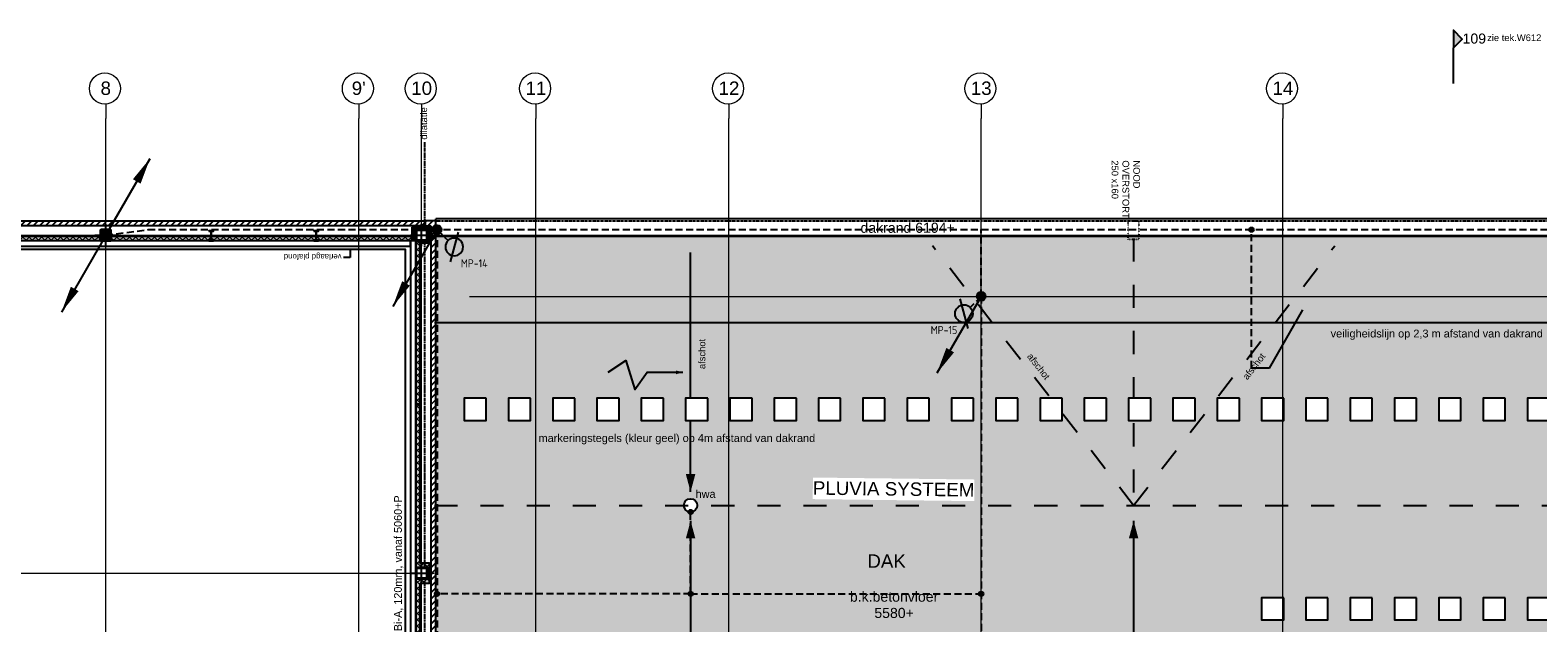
# Model space of a CAD drawing. Header units: millimetres. Extents: x -38031 to 110605, y -30229 to 92226.
# Tile 92 of 194: x -11416 to 22615, y 49836 to 63197. Entities that reach past the tile are written whole.
import ezdxf
from ezdxf.enums import TextEntityAlignment as Align

# ---------------------------------------------------------------- set-up
doc = ezdxf.new("R2010")
doc.units = ezdxf.units.MM
doc.header["$LTSCALE"] = 50
doc.set_wipeout_variables(frame=1)
for name, pattern in [('HIDDEN2', [4.7625, 3.175, -1.5875]), ('STYLE_01', [0.41664, 0.20828, -0.20836]), ('STYLE_07', [1.875, 0.625, -0.20828, 0.625, -0.20836, 0.06943, -0.13893]), ('STYLE_13', [0.196838, 0.039368, -0.157471])]:
    doc.linetypes.add(name, pattern=pattern)
for name, color, linetype in [('AB$1A---_ATTRIB050', 8, 'Continuous'), ('AB$1A---_ATTRIB070', 8, 'Continuous'), ('AL$1A---_ALGEMEEN', 8, 'Continuous'), ('AM$1A---_ARCERING', 8, 'Continuous'), ('AT$1A---_TEKST035', 8, 'Continuous'), ('AT$1A---_TEKST050', 8, 'Continuous'), ('AT$1A---_TEKST070', 8, 'Continuous'), ('AT$1A---_TEKST100', 8, 'Continuous'), ('BOUWKUNDIG', 8, 'Continuous'), ('EL6121--', 3, 'Continuous'), ('EL6122--', 3, 'Continuous')]:
    doc.layers.add(name, color=color, linetype=linetype)
doc.layers.add('stramien', color=1, linetype='Continuous', lineweight=15)
doc.styles.add('Arial', font='ARIAL.TTF')
doc.styles.add('BURO-018', font='iso.shx', dxfattribs={"height": 90})
doc.styles.add('ISO18', font='iso', dxfattribs={"height": 180})
doc.styles.get("Standard").update_dxf_attribs({"font": 'iso.shx'})
pattern_1 = [(135, (0, 0), (1.41421356, 1.41421356), []), (45, (5.9868, -5.9868), (1.41421356, -1.41421356), [])]
pattern_2 = [(45, (0, 0), (1.41421356, -1.41421356), []), (45, (0.1414, -0.1414), (1.41421356, -1.41421356), [])]

# ---------------------------------------------------------------- blocks, each defined once
blk = doc.blocks.new('E00169')
at = {"color": 0, "linetype": 'Continuous'}
blk.add_line((0, 0), (-5, -8.66), dxfattribs=at)
at = {"color": 0, "const_width": 0.5}
blk.add_lwpolyline([(-0.25, 0, 1), (0.25, 0, 1)], format="xyb", close=True, dxfattribs=at)
at = {"color": 0, "linetype": 'Continuous'}
blk.add_lwpolyline([(-5, -8.66, 0, 1, 0), (-3.5, -6.06, 1, 1, 0)], format="xyseb", dxfattribs=at)
blk.add_circle((0, 0), 0.5, dxfattribs=at)
blk = doc.blocks.new('E00170')
at = {"color": 0, "linetype": 'Continuous'}
for q in [(5, 8.66), (-5, -8.66)]:
    blk.add_line((0, 0), q, dxfattribs=at)
for points in [[(5, 8.66, 0, 1, 0), (3.5, 6.06, 1, 1, 0)], [(-5, -8.66, 0, 1, 0), (-3.5, -6.06, 1, 1, 0)]]:
    blk.add_lwpolyline(points, format="xyseb", dxfattribs=at)
at = {"color": 0, "const_width": 0.5}
blk.add_lwpolyline([(-0.25, 0, 1), (0.25, 0, 1)], format="xyb", close=True, dxfattribs=at)
at = {"color": 0, "linetype": 'Continuous'}
blk.add_circle((0, 0), 0.5, dxfattribs=at)
blk = doc.blocks.new('Group-84')
at = {"layer": 'AL$1A---_ALGEMEEN', "color": 0}
for p in [(-27846, 30365), (-58621, 30325)]:
    blk.add_line(p, (-58621, 30365), dxfattribs=at)
at = {"layer": 'AL$1A---_ALGEMEEN', "color": 0, "linetype": 'STYLE_01'}
blk.add_line((-58621, 30325), (-27846, 30325), dxfattribs=at)
at = {"layer": 'AL$1A---_ALGEMEEN', "color": 0, "linetype": 'Continuous'}
blk.add_line((-58621, 29977), (-27846, 29977), dxfattribs=at)
blk = doc.blocks.new('txt 1_100 verlaagd plafond')
at = {"layer": 'AL$1A---_ALGEMEEN', "color": 0}
for p, q in [((-1830, 0), (-1830, 183)), ((-1830, 183), (-1680, 183))]:
    blk.add_line(p, q, dxfattribs=at)
blk.add_solid([(-1830, 0), (-1837, 25), (-1823, 25)], dxfattribs=at)
at = {"layer": 'AT$1A---_TEKST100', "insert": (-983, 236), "char_height": 126.27, "attachment_point": 2, "line_spacing_factor": 0.967741, "style": 'Arial'}
blk.add_mtext('{\\C256;\\lverlaagd plafond}', dxfattribs=at)
blk = doc.blocks.new('tekst 12 pts regel')
at = {"layer": 'AL$1A---_ALGEMEEN', "color": 0, "style": 'Arial'}
blk.add_attdef('regel_tekst', text='', height=303, dxfattribs=at).set_placement((0, -82), align=Align.TOP_CENTER)
at = {"layer": 'AL$1A---_ALGEMEEN', "color": 0, "flags": 1}
for tag, p in [('naam_ruimte', (-447, -1032)), ('oppervlakte', (-447, -1577)), ('stramiennummer', (-447, -2123))]:
    blk.add_attdef(tag, p, '', height=303, dxfattribs=at)
blk = doc.blocks.new('noodoverstort 420')
at = {"layer": 'AL$1A---_ALGEMEEN', "color": 0, "linetype": 'STYLE_13'}
blk.add_lwpolyline([(-400, 120), (20, 120), (20, -120), (-400, -120)], close=True, dxfattribs=at)
at = {"layer": 'AT$1A---_TEKST100', "insert": (-1763, 144), "char_height": 151.52, "attachment_point": 1, "line_spacing_factor": 0.967741, "style": 'Arial'}
blk.add_mtext('{\\C256;\\lNOOD\\POVERSTORT\\P250 x160}', dxfattribs=at)
blk = doc.blocks.new('tegel 500x500')
at = {"color": 0}
blk.add_wipeout([(-250, 250), (250, 250), (250, -250), (-250, -250)], dxfattribs=at).dxf.layer = 'AL$1A---_ALGEMEEN'
at = {"layer": 'AL$1A---_ALGEMEEN', "color": 0}
blk.add_lwpolyline([(-250, 250), (250, 250), (250, -250), (-250, -250)], close=True, dxfattribs=at)
blk = doc.blocks.new('Group-131')
at = {"layer": 'AL$1A---_ALGEMEEN', "color": 0, "xscale": -1}
for p in [(-57733, 26075), (-56733, 26075), (-55733, 26075), (-54733, 26075), (-53733, 26075), (-52733, 26075), (-51733, 26075), (-50733, 26075), (-49733, 26075), (-48733, 26075), (-47733, 26075), (-46733, 26075), (-45733, 26075), (-44733, 26075), (-43733, 26075), (-42733, 26075), (-41733, 26075), (-40733, 26075), (-39733, 26075), (-38733, 26075), (-37733, 26075), (-36733, 26075), (-35733, 26075), (-34733, 26075), (-33733, 26075), (-32733, 26075), (-31733, 26075), (-30733, 26075), (-29733, 26075), (-28733, 26075)]:
    blk.add_blockref('tegel 500x500', p, dxfattribs=at)
blk = doc.blocks.new('Group-134')
at = {"layer": 'AL$1A---_ALGEMEEN', "color": 0}
blk.add_line((-53222, 26908), (-53042, 26908), dxfattribs=at)
blk.add_lwpolyline([(-54732, 26908), (-54332, 27178), (-54132, 26518), (-53852, 26908), (-53132, 26908)], dxfattribs=at)
blk.add_solid([(-53042, 26908), (-53201, 26865), (-53201, 26950)], dxfattribs=at)
blk = doc.blocks.new('Group-145')
at = {"layer": 'AT$1A---_TEKST100', "char_height": 175, "attachment_point": 2, "rotation": 90, "line_spacing_factor": 1.004016, "style": 'Arial'}
for insert in [(-59563, 22108), (-59563, -8857)]:
    blk.add_mtext('{\\C256;\\lPromfire Bi-A, 120mm, vanaf 5060+P}', dxfattribs=dict(at, insert=insert))
blk = doc.blocks.new('Group-146')
at = {"layer": 'AL$1A---_ALGEMEEN', "color": 0, "linetype": 'STYLE_07'}
blk.add_line((-58867, -15739), (-58867, 32098), dxfattribs=at)
at = {"layer": 'AT$1A---_TEKST100', "insert": (-58969, 32154), "char_height": 151.52, "attachment_point": 1, "rotation": 90, "line_spacing_factor": 0.967741, "style": 'Arial'}
blk.add_mtext('{\\C256;\\ldilatatie}', dxfattribs=at)
blk = doc.blocks.new('Group-147')
at = {"layer": 'AL$1A---_ALGEMEEN', "color": 0}
blk.add_blockref('Group-146', (0, 0), dxfattribs=at)
blk = doc.blocks.new('sk-250')
at = {"color": 0}
blk.add_wipeout([(-115, 115), (115, 115), (115, -118), (-115, -118)], dxfattribs=at).dxf.layer = 'AL$1A---_ALGEMEEN'
at = {"layer": 'AM$1A---_ARCERING', "linetype": 'Continuous', "lineweight": 0}
h = blk.add_hatch(color=256, dxfattribs=at)
edge = h.paths.add_edge_path()
edge.add_line((-100, -125), (100, -125))
edge.add_arc((100, -100), 25, 270, 360)
edge.add_line((125, -100), (125, 100))
edge.add_arc((100, 100), 25, 0, 90)
edge.add_line((100, 125), (-100, 125))
edge.add_arc((-100, 100), 25, 90, 180)
edge.add_line((-125, 100), (-125, -100))
edge.add_arc((-100, -100), 25, 180, 270)
edge = h.paths.add_edge_path(flags=16)
edge.add_line((-100, -115), (100, -115))
edge.add_arc((100, -100), 15, 270, 360)
edge.add_line((115, -100), (115, 100))
edge.add_arc((100, 100), 15, 0, 90)
edge.add_line((100, 115), (-100, 115))
edge.add_arc((-100, 100), 15, 90, 180)
edge.add_line((-115, 100), (-115, -100))
edge.add_arc((-100, -100), 15, 180, 270)
at = {"layer": 'AL$1A---_ALGEMEEN', "color": 0}
for p, q in [((-250, 0), (250, 0)), ((0, 250), (0, -250))]:
    blk.add_line(p, q, dxfattribs=at)
at = {"layer": 'AL$1A---_ALGEMEEN', "color": 0, "flags": 128}
blk.add_lwpolyline([(-100, -125), (100, -125, 0.414214), (125, -100), (125, 100, 0.414214), (100, 125), (-100, 125, 0.414214), (-125, 100), (-125, -100, 0.414214), (-100, -125, 0.414214)], format="xyb", dxfattribs=at)
at = {"layer": 'AL$1A---_ALGEMEEN', "color": 0}
blk.add_lwpolyline([(-115, 115), (115, 115), (115, -118), (-115, -118)], close=True, dxfattribs=at)
at = {"layer": 'AL$1A---_ALGEMEEN', "color": 0, "flags": 128}
blk.add_lwpolyline([(-100, -115), (100, -115, 0.414214), (115, -100), (115, 100, 0.414214), (100, 115), (-100, 115, 0.414214), (-115, 100), (-115, -100, 0.414214)], format="xyb", close=True, dxfattribs=at)
blk = doc.blocks.new('staalprofiel IPE')
at = {"layer": 'AM$1A---_ARCERING', "linetype": 'Continuous', "lineweight": 0}
h = blk.add_hatch(color=256, dxfattribs=at)
edge = h.paths.add_edge_path()
edge.add_line((55, -100.8), (14.95, -100.8))
edge.add_arc((14.95, -88.8), 12, 180, 270, ccw=False)
edge.add_line((2.95, -88.8), (2.95, 88.8))
edge.add_arc((14.95, 88.8), 12, 90, 180, ccw=False)
edge.add_line((14.95, 100.8), (55, 100.8))
edge.add_line((55, 100.8), (55, 110))
edge.add_line((55, 110), (-55, 110))
edge.add_line((-55, 110), (-55, 100.8))
edge.add_line((-55, 100.8), (-14.95, 100.8))
edge.add_arc((-14.95, 88.8), 12, 0, 90, ccw=False)
edge.add_line((-2.95, 88.8), (-2.95, -88.8))
edge.add_arc((-14.95, -88.8), 12, -90, 0, ccw=False)
edge.add_line((-14.95, -100.8), (-55, -100.8))
edge.add_line((-55, -100.8), (-55, -110))
edge.add_line((-55, -110), (55, -110))
edge.add_line((55, -110), (55, -100.8))
at = {"layer": 'AL$1A---_ALGEMEEN', "color": 0, "flags": 128}
blk.add_lwpolyline([(55, -100.8), (14.95, -100.8, -0.41421356), (2.95, -88.8), (2.95, 88.8, -0.41421356), (14.95, 100.8), (55, 100.8), (55, 110), (-55, 110), (-55, 100.8), (-14.95, 100.8, -0.41421356), (-2.95, 88.8), (-2.95, -88.8, -0.41421356), (-14.95, -100.8), (-55, -100.8), (-55, -110), (55, -110)], format="xyb", close=True, dxfattribs=at)
blk = doc.blocks.new('IPE 220')
at = {"layer": 'AL$1A---_ALGEMEEN', "color": 0, "rotation": 90}
blk.add_blockref('staalprofiel IPE', (110, 0), dxfattribs=at)
blk = doc.blocks.new('staalprofiel IPE-1')
at = {"layer": 'AM$1A---_ARCERING', "linetype": 'Continuous', "lineweight": 0}
h = blk.add_hatch(color=256, dxfattribs=at)
edge = h.paths.add_edge_path()
edge.add_line((27.5, -44.3), (9.05, -44.3))
edge.add_arc((9.05, -37.3), 7, 180, 270, ccw=False)
edge.add_line((2.05, -37.3), (2.05, 37.3))
edge.add_arc((9.05, 37.3), 7, 90, 180, ccw=False)
edge.add_line((9.05, 44.3), (27.5, 44.3))
edge.add_line((27.5, 44.3), (27.5, 50))
edge.add_line((27.5, 50), (-27.5, 50))
edge.add_line((-27.5, 50), (-27.5, 44.3))
edge.add_line((-27.5, 44.3), (-9.05, 44.3))
edge.add_arc((-9.05, 37.3), 7, 0, 90, ccw=False)
edge.add_line((-2.05, 37.3), (-2.05, -37.3))
edge.add_arc((-9.05, -37.3), 7, -90, 0, ccw=False)
edge.add_line((-9.05, -44.3), (-27.5, -44.3))
edge.add_line((-27.5, -44.3), (-27.5, -50))
edge.add_line((-27.5, -50), (27.5, -50))
edge.add_line((27.5, -50), (27.5, -44.3))
at = {"layer": 'AL$1A---_ALGEMEEN', "color": 0, "flags": 128}
blk.add_lwpolyline([(27.5, -44.3), (9.05, -44.3, -0.41421356), (2.05, -37.3), (2.05, 37.3, -0.41421356), (9.05, 44.3), (27.5, 44.3), (27.5, 50), (-27.5, 50), (-27.5, 44.3), (-9.05, 44.3, -0.41421356), (-2.05, 37.3), (-2.05, -37.3, -0.41421356), (-9.05, -44.3), (-27.5, -44.3), (-27.5, -50), (27.5, -50)], format="xyb", close=True, dxfattribs=at)
blk = doc.blocks.new('IPE 100')
at = {"layer": 'AL$1A---_ALGEMEEN', "color": 0}
blk.add_blockref('staalprofiel IPE-1', (0, 50), dxfattribs=at)
blk = doc.blocks.new('C2_28_1')
at = {"layer": 'AL$1A---_ALGEMEEN', "color": 0}
for name, p in [('sk-250', (60552, 5419)), ('IPE 220', (60427, 3039)), ('IPE 220', (60427, 669)), ('sk-250', (52931, -1711)), ('IPE 100', (56742, -1686)), ('sk-250', (60551, -1711))]:
    blk.add_blockref(name, p, dxfattribs=at)
blk = doc.blocks.new('drsnd pijl')
at = {"layer": 'AM$1A---_ARCERING', "linetype": 'Continuous', "lineweight": 0}
blk.add_hatch(color=256, dxfattribs=at).paths.add_polyline_path([(1005, 442), (200, 442), (0, 242), (-200, 442), (200, 442)])
at = {"layer": 'AL$1A---_ALGEMEEN', "color": 0}
blk.add_lwpolyline([(1005, 442), (200, 442), (0, 242), (-200, 442), (200, 442)], dxfattribs=at)
at = {"layer": 'AL$1A---_ALGEMEEN', "color": 0, "style": 'Arial'}
blk.add_attdef('peil', text='', height=227, rotation=90, dxfattribs=at).set_placement((170, -290), align=Align.BOTTOM_LEFT)
at = {"layer": 'AL$1A---_ALGEMEEN', "color": 0, "flags": 1}
blk.add_attdef('onderdeel', (-200, -700), '', height=227, dxfattribs=at)
blk = doc.blocks.new('200254 W 211 30-06-2008')
at = {"layer": 'AM$1A---_ARCERING', "linetype": 'Continuous', "lineweight": 0}
for color, points in [(256, [(18700.26, 4184.86), (18838.05, 4184.86), (18838.05, 4186.86), (18700.26, 4186.86)]), (256, [(18843.05, 4184.86), (18978.65, 4184.86), (18978.65, 4186.86), (18843.05, 4186.86)]), (256, [(18978.65, 4191.06), (18978.65, 4184.86), (18980.65, 4184.86), (18980.65, 4189.95), (18985.65, 4189.95), (18985.65, 4184.95), (18982.55, 4184.95), (18982.55, 4183.95), (18986.65, 4183.95), (18986.65, 4191.06)]), (9, [(18989.55, 4186.99), (18989.55, 3953.75), (19431.95, 3953.75), (19431.95, 3941.21), (20511.95, 3941.21), (20511.95, 3953.75), (21016.98, 3953.75), (21016.98, 4188.55), (20033.65, 4188.54), (20033.65, 4186.99), (19663.85, 4186.99), (19663.85, 3975.07), (19605.05, 3975.07), (19605.05, 4186.99)]), (256, [(18982.55, 4030.55), (18986.65, 4030.55), (18986.65, 4039.55), (18982.55, 4039.55), (18982.55, 4184.96), (18980.55, 4184.96), (18980.55, 4037.55), (18982.55, 4037.55), (18985.65, 4037.55), (18985.65, 4035.05), (18985.65, 4032.55), (18982.55, 4032.55), (18980.55, 4032.55), (18980.55, 3275.56), (18982.55, 3275.56)])]:
    blk.add_hatch(color=color, dxfattribs=at).paths.add_polyline_path(points)
at = {"layer": 'AM$1A---_ARCERING', "linetype": 'Continuous', "lineweight": 5}
h = blk.add_hatch(dxfattribs=at)
h.set_pattern_fill('ISOLATIE', color=256, style=0, pattern_type=2)
h.set_pattern_definition(pattern_1)
h.paths.add_polyline_path([(18700.26, 4184.86), (18838.05, 4184.86), (18838.05, 4186.86), (18700.26, 4186.86)])
h = blk.add_hatch(dxfattribs=at)
h.set_pattern_fill('ISOLATIE', color=256, style=0, pattern_type=2)
h.set_pattern_definition(pattern_1)
h.paths.add_polyline_path([(18843.05, 4184.86), (18978.65, 4184.86), (18978.65, 4186.86), (18843.05, 4186.86)])
h = blk.add_hatch(dxfattribs=at)
h.set_pattern_fill('ISOLATIE', color=256, style=0, pattern_type=2)
h.set_pattern_definition(pattern_1)
h.paths.add_polyline_path([(18978.65, 4191.06), (18978.65, 4184.86), (18980.65, 4184.86), (18980.65, 4189.95), (18985.65, 4189.95), (18985.65, 4184.95), (18982.55, 4184.95), (18982.55, 4183.95), (18986.65, 4183.95), (18986.65, 4191.06)])
h = blk.add_hatch(dxfattribs=at)
h.set_pattern_fill('ISOLATIE', color=256, style=0, pattern_type=2)
h.set_pattern_definition(pattern_1)
h.paths.add_polyline_path([(18982.55, 4030.55), (18986.65, 4030.55), (18986.65, 4039.55), (18982.55, 4039.55), (18982.55, 4184.96), (18980.55, 4184.96), (18980.55, 4037.55), (18982.55, 4037.55), (18985.65, 4037.55), (18985.65, 4035.05), (18985.65, 4032.55), (18982.55, 4032.55), (18980.55, 4032.55), (18980.55, 3275.56), (18982.55, 3275.56)])
at = {"layer": 'AL$1A---_ALGEMEEN'}
for points in [[(18700.26, 4184.86), (18838.05, 4184.86), (18838.05, 4186.86), (18700.26, 4186.86)], [(18843.05, 4184.86), (18978.65, 4184.86), (18978.65, 4186.86), (18843.05, 4186.86)], [(18978.65, 4191.06), (18978.65, 4184.86), (18980.65, 4184.86), (18980.65, 4189.95), (18985.65, 4189.95), (18985.65, 4184.95), (18982.55, 4184.95), (18982.55, 4183.95), (18986.65, 4183.95), (18986.65, 4191.06)], [(18982.55, 4030.55), (18986.65, 4030.55), (18986.65, 4039.55), (18982.55, 4039.55), (18982.55, 4184.96), (18980.55, 4184.96), (18980.55, 4037.55), (18982.55, 4037.55), (18985.65, 4037.55), (18985.65, 4035.05), (18985.65, 4032.55), (18982.55, 4032.55), (18980.55, 4032.55), (18980.55, 3275.56), (18982.55, 3275.56)]]:
    blk.add_lwpolyline(points, close=True, dxfattribs=at)
ref = blk.add_blockref('drsnd pijl', (19457.79, 4275.88), dxfattribs=dict(at, xscale=-0.02, yscale=0.02, zscale=0.02, rotation=90))
ref.add_attrib('peil', '109', dxfattribs={"layer": 'AB$1A---_ATTRIB050', "height": 4.546, "style": 'Arial'}).set_placement((19453.06, 4272.48), align=Align.BOTTOM_LEFT)
at = {"layer": 'AT$1A---_TEKST035', "insert": (19476.39, 4276.46), "char_height": 3.0305, "attachment_point": 5, "line_spacing_factor": 0.967741, "style": 'Arial'}
blk.add_mtext('{\\C256;\\lzie tek.W612}', dxfattribs=at)
at = {"linetype": 'Continuous'}
for points in [[(18847.15, 4253.6), (18847.12, 4252.91), (18847.01, 4252.23), (18846.85, 4251.56), (18846.62, 4250.92), (18846.32, 4250.3), (18845.97, 4249.71), (18845.56, 4249.15), (18845.1, 4248.65), (18844.59, 4248.18), (18844.04, 4247.77), (18843.45, 4247.42), (18842.83, 4247.13), (18842.18, 4246.9), (18841.51, 4246.73), (18840.84, 4246.63), (18840.15, 4246.6), (18839.46, 4246.63), (18838.78, 4246.73), (18838.12, 4246.9), (18837.47, 4247.13), (18836.85, 4247.42), (18836.26, 4247.77), (18835.71, 4248.18), (18835.2, 4248.65), (18834.74, 4249.15), (18834.33, 4249.71), (18833.98, 4250.3), (18833.68, 4250.92), (18833.45, 4251.56), (18833.28, 4252.23), (18833.18, 4252.91), (18833.15, 4253.6), (18833.18, 4254.28), (18833.28, 4254.96), (18833.45, 4255.63), (18833.68, 4256.27), (18833.98, 4256.9), (18834.33, 4257.48), (18834.74, 4258.04), (18835.2, 4258.55), (18835.71, 4259.01), (18836.26, 4259.42), (18836.85, 4259.77), (18837.47, 4260.06), (18838.12, 4260.29), (18838.78, 4260.46), (18839.46, 4260.56), (18840.15, 4260.6), (18840.84, 4260.56), (18841.51, 4260.46), (18842.18, 4260.29), (18842.83, 4260.06), (18843.45, 4259.77), (18844.04, 4259.42), (18844.59, 4259.01), (18845.1, 4258.55), (18845.56, 4258.04), (18845.97, 4257.48), (18846.32, 4256.9), (18846.62, 4256.27), (18846.85, 4255.63), (18847.01, 4254.96), (18847.12, 4254.28)], [(19041.35, 4253.6), (19041.32, 4252.91), (19041.21, 4252.23), (19041.05, 4251.56), (19040.82, 4250.92), (19040.52, 4250.3), (19040.17, 4249.71), (19039.76, 4249.15), (19039.3, 4248.65), (19038.79, 4248.18), (19038.24, 4247.77), (19037.65, 4247.42), (19037.03, 4247.13), (19036.38, 4246.9), (19035.71, 4246.73), (19035.04, 4246.63), (19034.35, 4246.6), (19033.66, 4246.63), (19032.98, 4246.73), (19032.32, 4246.9), (19031.67, 4247.13), (19031.05, 4247.42), (19030.46, 4247.77), (19029.91, 4248.18), (19029.4, 4248.65), (19028.94, 4249.15), (19028.53, 4249.71), (19028.18, 4250.3), (19027.88, 4250.92), (19027.65, 4251.56), (19027.48, 4252.23), (19027.38, 4252.91), (19027.35, 4253.6), (19027.38, 4254.28), (19027.48, 4254.96), (19027.65, 4255.63), (19027.88, 4256.27), (19028.18, 4256.9), (19028.53, 4257.48), (19028.94, 4258.04), (19029.4, 4258.55), (19029.91, 4259.01), (19030.46, 4259.42), (19031.05, 4259.77), (19031.67, 4260.06), (19032.32, 4260.29), (19032.98, 4260.46), (19033.66, 4260.56), (19034.35, 4260.6), (19035.04, 4260.56), (19035.71, 4260.46), (19036.38, 4260.29), (19037.03, 4260.06), (19037.65, 4259.77), (19038.24, 4259.42), (19038.79, 4259.01), (19039.3, 4258.55), (19039.76, 4258.04), (19040.17, 4257.48), (19040.52, 4256.9), (19040.82, 4256.27), (19041.05, 4255.63), (19041.21, 4254.96), (19041.32, 4254.28)], [(19128.49, 4253.6), (19128.46, 4252.91), (19128.35, 4252.23), (19128.19, 4251.56), (19127.96, 4250.92), (19127.66, 4250.3), (19127.31, 4249.71), (19126.9, 4249.15), (19126.44, 4248.65), (19125.93, 4248.18), (19125.38, 4247.77), (19124.79, 4247.42), (19124.17, 4247.13), (19123.52, 4246.9), (19122.85, 4246.73), (19122.18, 4246.63), (19121.49, 4246.6), (19120.8, 4246.63), (19120.12, 4246.73), (19119.46, 4246.9), (19118.81, 4247.13), (19118.19, 4247.42), (19117.6, 4247.77), (19117.05, 4248.18), (19116.54, 4248.65), (19116.08, 4249.15), (19115.67, 4249.71), (19115.32, 4250.3), (19115.02, 4250.92), (19114.79, 4251.56), (19114.62, 4252.23), (19114.52, 4252.91), (19114.49, 4253.6), (19114.52, 4254.28), (19114.62, 4254.96), (19114.79, 4255.63), (19115.02, 4256.27), (19115.32, 4256.9), (19115.67, 4257.48), (19116.08, 4258.04), (19116.54, 4258.55), (19117.05, 4259.01), (19117.6, 4259.42), (19118.19, 4259.77), (19118.81, 4260.06), (19119.46, 4260.29), (19120.12, 4260.46), (19120.8, 4260.56), (19121.49, 4260.6), (19122.18, 4260.56), (19122.85, 4260.46), (19123.52, 4260.29), (19124.17, 4260.06), (19124.79, 4259.77), (19125.38, 4259.42), (19125.93, 4259.01), (19126.44, 4258.55), (19126.9, 4258.04), (19127.31, 4257.48), (19127.66, 4256.9), (19127.96, 4256.27), (19128.19, 4255.63), (19128.35, 4254.96), (19128.46, 4254.28)], [(19242.35, 4253.6), (19242.32, 4252.91), (19242.21, 4252.23), (19242.05, 4251.56), (19241.82, 4250.92), (19241.52, 4250.3), (19241.17, 4249.71), (19240.76, 4249.15), (19240.3, 4248.65), (19239.79, 4248.18), (19239.24, 4247.77), (19238.65, 4247.42), (19238.03, 4247.13), (19237.38, 4246.9), (19236.71, 4246.73), (19236.04, 4246.63), (19235.35, 4246.6), (19234.66, 4246.63), (19233.98, 4246.73), (19233.32, 4246.9), (19232.67, 4247.13), (19232.05, 4247.42), (19231.46, 4247.77), (19230.91, 4248.18), (19230.4, 4248.65), (19229.94, 4249.15), (19229.53, 4249.71), (19229.18, 4250.3), (19228.88, 4250.92), (19228.65, 4251.56), (19228.48, 4252.23), (19228.38, 4252.91), (19228.35, 4253.6), (19228.38, 4254.28), (19228.48, 4254.96), (19228.65, 4255.63), (19228.88, 4256.27), (19229.18, 4256.9), (19229.53, 4257.48), (19229.94, 4258.04), (19230.4, 4258.55), (19230.91, 4259.01), (19231.46, 4259.42), (19232.05, 4259.77), (19232.67, 4260.06), (19233.32, 4260.29), (19233.98, 4260.46), (19234.66, 4260.56), (19235.35, 4260.6), (19236.04, 4260.56), (19236.71, 4260.46), (19237.38, 4260.29), (19238.03, 4260.06), (19238.65, 4259.77), (19239.24, 4259.42), (19239.79, 4259.01), (19240.3, 4258.55), (19240.76, 4258.04), (19241.17, 4257.48), (19241.52, 4256.9), (19241.82, 4256.27), (19242.05, 4255.63), (19242.21, 4254.96), (19242.32, 4254.28)], [(19378.55, 4253.6), (19378.52, 4252.91), (19378.41, 4252.23), (19378.25, 4251.56), (19378.02, 4250.92), (19377.72, 4250.3), (19377.37, 4249.71), (19376.96, 4249.15), (19376.5, 4248.65), (19375.99, 4248.18), (19375.44, 4247.77), (19374.85, 4247.42), (19374.23, 4247.13), (19373.58, 4246.9), (19372.91, 4246.73), (19372.24, 4246.63), (19371.55, 4246.6), (19370.86, 4246.63), (19370.18, 4246.73), (19369.52, 4246.9), (19368.87, 4247.13), (19368.25, 4247.42), (19367.66, 4247.77), (19367.11, 4248.18), (19366.6, 4248.65), (19366.14, 4249.15), (19365.73, 4249.71), (19365.38, 4250.3), (19365.08, 4250.92), (19364.85, 4251.56), (19364.68, 4252.23), (19364.58, 4252.91), (19364.55, 4253.6), (19364.58, 4254.28), (19364.68, 4254.96), (19364.85, 4255.63), (19365.08, 4256.27), (19365.38, 4256.9), (19365.73, 4257.48), (19366.14, 4258.04), (19366.6, 4258.55), (19367.11, 4259.01), (19367.66, 4259.42), (19368.25, 4259.77), (19368.87, 4260.06), (19369.52, 4260.29), (19370.18, 4260.46), (19370.86, 4260.56), (19371.55, 4260.6), (19372.24, 4260.56), (19372.91, 4260.46), (19373.58, 4260.29), (19374.23, 4260.06), (19374.85, 4259.77), (19375.44, 4259.42), (19375.99, 4259.01), (19376.5, 4258.55), (19376.96, 4258.04), (19377.37, 4257.48), (19377.72, 4256.9), (19378.02, 4256.27), (19378.25, 4255.63), (19378.41, 4254.96), (19378.52, 4254.28)]]:
    blk.add_wipeout(points, dxfattribs=at).dxf.layer = 'AL$1A---_ALGEMEEN'
at = {"layer": 'stramien', "linetype": 'Continuous'}
for p, q in [((18840.55, 4246.78), (18840.55, 4240.03)), ((19034.75, 4246.78), (19034.75, 4240.03)), ((19121.89, 4246.78), (19121.89, 4240.03)), ((19235.75, 4246.78), (19235.75, 4240.03)), ((19371.95, 4246.78), (19371.95, 4240.03))]:
    blk.add_line(p, q, dxfattribs=at)
for centre in [(18840.15, 4253.6), (19034.35, 4253.6), (19121.49, 4253.6), (19235.35, 4253.6), (19371.55, 4253.6)]:
    blk.add_circle(centre, 7, dxfattribs=at)
at = {"layer": 'AL$1A---_ALGEMEEN', "xscale": 0.02, "yscale": 0.02, "zscale": 0.02}
blk.add_blockref('Group-84', (20161.97, 3587.45), dxfattribs=at)
at = {"layer": 'stramien', "char_height": 6.061, "attachment_point": 2, "line_spacing_factor": 0.967741, "style": 'Arial'}
for s, insert in [('{\\C1;\\l8}', (18840.55, 4256.74)), ('{\\C1;\\l11}', (19034.75, 4256.74)), ('{\\C1;\\l12}', (19121.89, 4256.74)), ('{\\C1;\\l13}', (19235.75, 4256.74)), ('{\\C1;\\l14}', (19371.95, 4256.74))]:
    blk.add_mtext(s, dxfattribs=dict(at, insert=insert))
blk.add_wipeout([(18978.15, 3276.33), (18980.55, 3276.33), (18980.55, 4184.86), (18978.15, 4184.86), (18978.15, 4182.46)]).dxf.layer = 'AL$1A---_ALGEMEEN'
at = {"layer": 'AL$1A---_ALGEMEEN', "linetype": 'STYLE_01'}
for p, q in [((19304.56, 4185.95), (19304.56, 4065.62)), ((19304.56, 4065.62), (19213.73, 4182.7)), ((19304.56, 4065.62), (19395.4, 4182.7))]:
    blk.add_line(p, q, dxfattribs=at)
at = {"layer": 'AL$1A---_ALGEMEEN'}
for p, q in [((19104.56, 4058.7), (19104.56, 3969.54)), ((19304.56, 4058.7), (19304.56, 3969.54))]:
    blk.add_line(p, q, dxfattribs=at)
blk.add_lwpolyline([(18978.15, 3276.33), (18980.55, 3276.33), (18980.55, 4184.86), (18978.15, 4184.86), (18978.15, 4182.46)], close=True, dxfattribs=at)
for points in [[(19104.56, 4058.7), (19106.71, 4050.7), (19102.42, 4050.7)], [(19304.56, 4058.7), (19306.71, 4050.7), (19302.42, 4050.7)]]:
    blk.add_solid(points, dxfattribs=at)
at = {"layer": 'stramien', "linetype": 'STYLE_07', "ltscale": 50}
blk.add_line((19004.75, 4159.85), (21069.14, 4159.85), dxfattribs=at)
at = {"layer": 'AL$1A---_ALGEMEEN', "xscale": 0.02, "yscale": 0.02, "zscale": 0.02, "rotation": 270}
blk.add_blockref('noodoverstort 420', (19304.56, 4185.94), dxfattribs=at)
at = {"layer": 'AL$1A---_ALGEMEEN', "yscale": 0.02, "zscale": 0.02}
for name, p, xscale in [('Group-134', (20161.97, 3587.45), 0.02), ('tegel 500x500', (19367.3, 4018.95), -0.02), ('tegel 500x500', (19387.3, 4018.95), -0.02), ('tegel 500x500', (19407.3, 4018.95), -0.02), ('tegel 500x500', (19427.3, 4018.95), -0.02), ('tegel 500x500', (19447.3, 4018.95), -0.02), ('tegel 500x500', (19467.3, 4018.95), -0.02), ('tegel 500x500', (19487.3, 4018.95), -0.02)]:
    blk.add_blockref(name, p, dxfattribs=dict(at, xscale=xscale))
at = {"layer": 'AL$1A---_ALGEMEEN'}
ref = blk.add_blockref('tekst 12 pts regel', (19194.22, 4045.18), dxfattribs=dict(at, xscale=0.02, yscale=0.02, zscale=0.02))
ref.add_attrib('regel_tekst', 'DAK ', dxfattribs={"layer": 'AB$1A---_ATTRIB070', "height": 6.061, "style": 'Arial'}).set_placement((19194.22, 4043.54), align=Align.TOP_CENTER)
at = {"layer": 'AT$1A---_TEKST035', "char_height": 3.5356, "attachment_point": 1, "line_spacing_factor": 0.967741, "style": 'Arial'}
for s, insert in [('{\\C256;\\lveiligheidslijn op 2,3 m afstand van dakrand}', (19393.5, 4144.87)), ('{\\C256;\\lmarkeringstegels (kleur geel) op 4m afstand van dakrand}', (19035.92, 4097.75))]:
    blk.add_mtext(s, dxfattribs=dict(at, insert=insert))
at = {"layer": 'AT$1A---_TEKST035', "char_height": 3.0305, "attachment_point": 5, "line_spacing_factor": 0.967741, "style": 'Arial'}
for insert, rotation in [((19109.73, 4133.9), 90), ((19261.65, 4128.27), 307.80515), ((19358.91, 4128.27), 52.19485)]:
    blk.add_mtext('{\\C256;\\lafschot}', dxfattribs=dict(at, insert=insert, rotation=rotation))
at = {"layer": 'AT$1A---_TEKST050', "char_height": 4.5457, "line_spacing_factor": 0.967741, "style": 'Arial'}
for s, insert, attachment_point in [('{\\C256;\\ldakrand 6194+}', (19181.27, 4193.07), 1), ('{\\C256;\\lb.k.betonvloer\\P5580+}', (19196.43, 4020.75), 5)]:
    blk.add_mtext(s, dxfattribs=dict(at, insert=insert, attachment_point=attachment_point))
blk.add_wipeout([(19107.14, 4067.15), (19107.28, 4066.89), (19107.39, 4066.62), (19107.48, 4066.33), (19107.53, 4066.05), (19107.56, 4065.75), (19107.56, 4065.46), (19107.53, 4065.17), (19107.47, 4064.88), (19107.39, 4064.6), (19107.27, 4064.32), (19107.13, 4064.06), (19106.97, 4063.82), (19106.78, 4063.59), (19106.57, 4063.39), (19106.34, 4063.2), (19106.1, 4063.04), (19105.84, 4062.9), (19105.57, 4062.79), (19105.28, 4062.7), (19104.99, 4062.65), (19104.7, 4062.62), (19104.41, 4062.62), (19104.11, 4062.65), (19103.83, 4062.71), (19103.54, 4062.79), (19103.27, 4062.91), (19103.01, 4063.05), (19102.77, 4063.21), (19102.54, 4063.4), (19102.33, 4063.61), (19102.15, 4063.84), (19101.99, 4064.08), (19101.85, 4064.34), (19101.74, 4064.61), (19101.65, 4064.9), (19101.59, 4065.19), (19101.57, 4065.48), (19101.57, 4065.77), (19101.6, 4066.07), (19101.66, 4066.35), (19101.74, 4066.64), (19101.86, 4066.91), (19102, 4067.17), (19102.16, 4067.41), (19102.35, 4067.64), (19102.56, 4067.85), (19102.78, 4068.03), (19103.03, 4068.19), (19103.29, 4068.33), (19103.56, 4068.44), (19103.84, 4068.53), (19104.13, 4068.58), (19104.43, 4068.61), (19104.72, 4068.61), (19105.01, 4068.58), (19105.3, 4068.52), (19105.58, 4068.44), (19105.86, 4068.32), (19106.11, 4068.18), (19106.36, 4068.02), (19106.59, 4067.83), (19106.79, 4067.62), (19106.98, 4067.39)]).dxf.layer = 'AL$1A---_ALGEMEEN'
at = {"layer": 'AL$1A---_ALGEMEEN'}
blk.add_line((19104.56, 4071.7), (19104.56, 4179.66), dxfattribs=at)
blk.add_circle((19104.56, 4065.62), 3, dxfattribs=at)
blk.add_solid([(19104.56, 4071.7), (19102.42, 4079.7), (19106.71, 4079.7)], dxfattribs=at)
at = {"layer": 'AT$1A---_TEKST035', "insert": (19106.8, 4072.54), "char_height": 3.5356, "width": 10.72, "attachment_point": 1, "line_spacing_factor": 0.967741, "style": 'Arial'}
blk.add_mtext('{\\C256;\\lhwa}', dxfattribs=at)
for points in [[(18978.15, 4182.46), (18978.15, 4184.86), (18415.35, 4184.86), (18415.35, 4182.46)], [(19159.69, 4068.43), (19232.58, 4067.54), (19232.7, 4077.28), (19159.81, 4078.17)]]:
    blk.add_wipeout(points).dxf.layer = 'AL$1A---_ALGEMEEN'
at = {"layer": 'AL$1A---_ALGEMEEN'}
blk.add_lwpolyline([(18978.15, 4182.46), (18978.15, 4184.86), (18415.35, 4184.86), (18415.35, 4182.46)], close=True, dxfattribs=at)
at = {"layer": 'AL$1A---_ALGEMEEN', "xscale": 0.02, "yscale": 0.02, "zscale": 0.02}
blk.add_blockref('Group-131', (20161.97, 3587.45), dxfattribs=at)
at = {"layer": 'AT$1A---_TEKST070', "insert": (19159.79, 4076.52), "char_height": 6.061, "attachment_point": 1, "rotation": 359.30362, "line_spacing_factor": 0.967741, "style": 'Arial'}
blk.add_mtext('{\\C256;\\lPLUVIA SYSTEEM}', dxfattribs=at)
at = {"layer": 'stramien', "linetype": 'STYLE_07', "ltscale": 50}
for p, q in [((19034.75, 2695.43), (19034.75, 4240.03)), ((19121.89, 2695.43), (19121.89, 4240.03)), ((19235.75, 2695.43), (19235.75, 4240.03)), ((19371.95, 2695.43), (19371.95, 4240.03))]:
    blk.add_line(p, q, dxfattribs=at)
blk.add_wipeout([(18366.25, 2969.95), (18366.25, 3280.25), (18406.25, 3280.25), (18406.25, 4193.96), (18984.55, 4193.96), (18984.55, 4191.7), (18408.51, 4191.7), (18408.51, 3277.99), (18368.55, 3277.99), (18368.55, 2972.21), (18951.67, 2972.21), (18951.67, 2969.95)]).dxf.layer = 'AL$1A---_ALGEMEEN'
at = {"layer": 'AM$1A---_ARCERING', "linetype": 'Continuous', "lineweight": 5}
h = blk.add_hatch(dxfattribs=at)
h.set_pattern_fill('BAKSTEEN', color=256, style=0, pattern_type=2)
h.set_pattern_definition(pattern_2)
h.paths.add_polyline_path([(18366.25, 2969.95), (18366.25, 3280.25), (18406.25, 3280.25), (18406.25, 4193.96), (18984.55, 4193.96), (18984.55, 4191.7), (18408.51, 4191.7), (18408.51, 3277.99), (18368.55, 3277.99), (18368.55, 2972.21), (18951.67, 2972.21), (18951.67, 2969.95)])
at = {"layer": 'AL$1A---_ALGEMEEN'}
for points in [[(18366.25, 2969.95), (18366.25, 3280.25), (18406.25, 3280.25), (18406.25, 4193.96), (18984.55, 4193.96), (18984.55, 4191.7), (18408.51, 4191.7), (18408.51, 3277.99), (18368.55, 3277.99), (18368.55, 2972.21), (18951.67, 2972.21), (18951.67, 2969.95)], [(18434.85, 4181.1), (18975.73, 4181.1), (18975.73, 3880.15), (18434.85, 3880.15)]]:
    blk.add_lwpolyline(points, close=True, dxfattribs=at)
at = {"layer": 'AL$1A---_ALGEMEEN', "xscale": 0.02, "yscale": 0.02, "zscale": 0.02, "rotation": 180}
blk.add_blockref('txt 1_100 verlaagd plafond', (18914.33, 4181.1), dxfattribs=at)
at = {"layer": 'AL$1A---_ALGEMEEN', "xscale": 0.02, "yscale": 0.02, "zscale": 0.02}
blk.add_blockref('Group-145', (20161.97, 3587.45), dxfattribs=at)
blk.add_wipeout([(18987.29, 4191.7), (18987.29, 3953.75), (18989.55, 3953.75), (18989.55, 4193.96), (18984.79, 4193.96), (18984.79, 4191.7)]).dxf.layer = 'AL$1A---_ALGEMEEN'
at = {"layer": 'AM$1A---_ARCERING', "linetype": 'Continuous', "lineweight": 5}
h = blk.add_hatch(dxfattribs=at)
h.set_pattern_fill('BAKSTEEN', color=256, style=0, pattern_type=2)
h.set_pattern_definition(pattern_2)
h.paths.add_polyline_path([(18987.29, 4191.7), (18987.29, 3953.75), (18989.55, 3953.75), (18989.55, 4193.96), (18984.79, 4193.96), (18984.79, 4191.7)])
at = {"layer": 'AL$1A---_ALGEMEEN'}
blk.add_line((19605.05, 4147.95), (18989.01, 4147.95), dxfattribs=at)
at = {"layer": 'AL$1A---_ALGEMEEN', "linetype": 'STYLE_01'}
blk.add_line((18988.92, 4065.54), (20082.05, 4065.54), dxfattribs=at)
at = {"layer": 'AL$1A---_ALGEMEEN'}
blk.add_lwpolyline([(18987.29, 4191.7), (18987.29, 3953.75), (18989.55, 3953.75), (18989.55, 4193.96), (18984.79, 4193.96), (18984.79, 4191.7)], close=True, dxfattribs=at)
at = {"layer": 'AL$1A---_ALGEMEEN', "xscale": 0.02, "yscale": 0.02, "zscale": 0.02}
blk.add_blockref('Group-147', (20161.97, 3587.45), dxfattribs=at)
at = {"layer": 'AL$1A---_ALGEMEEN', "xscale": 0.02, "yscale": 0.02, "zscale": 0.02, "rotation": 90}
blk.add_blockref('C2_28_1', (18948.93, 2976.43), dxfattribs=at)
at = {"linetype": 'Continuous'}
for points in [[(18961.35, 4253.6), (18961.32, 4252.91), (18961.21, 4252.23), (18961.05, 4251.56), (18960.82, 4250.92), (18960.52, 4250.3), (18960.17, 4249.71), (18959.76, 4249.15), (18959.3, 4248.65), (18958.79, 4248.18), (18958.24, 4247.77), (18957.65, 4247.42), (18957.03, 4247.13), (18956.38, 4246.9), (18955.71, 4246.73), (18955.04, 4246.63), (18954.35, 4246.6), (18953.66, 4246.63), (18952.98, 4246.73), (18952.32, 4246.9), (18951.67, 4247.13), (18951.05, 4247.42), (18950.46, 4247.77), (18949.91, 4248.18), (18949.4, 4248.65), (18948.94, 4249.15), (18948.53, 4249.71), (18948.18, 4250.3), (18947.88, 4250.92), (18947.65, 4251.56), (18947.48, 4252.23), (18947.38, 4252.91), (18947.35, 4253.6), (18947.38, 4254.28), (18947.48, 4254.96), (18947.65, 4255.63), (18947.88, 4256.27), (18948.18, 4256.9), (18948.53, 4257.48), (18948.94, 4258.04), (18949.4, 4258.55), (18949.91, 4259.01), (18950.46, 4259.42), (18951.05, 4259.77), (18951.67, 4260.06), (18952.32, 4260.29), (18952.98, 4260.46), (18953.66, 4260.56), (18954.35, 4260.6), (18955.04, 4260.56), (18955.71, 4260.46), (18956.38, 4260.29), (18957.03, 4260.06), (18957.65, 4259.77), (18958.24, 4259.42), (18958.79, 4259.01), (18959.3, 4258.55), (18959.76, 4258.04), (18960.17, 4257.48), (18960.52, 4256.9), (18960.82, 4256.27), (18961.05, 4255.63), (18961.21, 4254.96), (18961.32, 4254.28)], [(18989.75, 4253.6), (18989.72, 4252.91), (18989.61, 4252.23), (18989.45, 4251.56), (18989.22, 4250.92), (18988.92, 4250.3), (18988.57, 4249.71), (18988.16, 4249.15), (18987.7, 4248.65), (18987.19, 4248.18), (18986.64, 4247.77), (18986.05, 4247.42), (18985.43, 4247.13), (18984.78, 4246.9), (18984.11, 4246.73), (18983.44, 4246.63), (18982.75, 4246.6), (18982.06, 4246.63), (18981.38, 4246.73), (18980.72, 4246.9), (18980.07, 4247.13), (18979.45, 4247.42), (18978.86, 4247.77), (18978.31, 4248.18), (18977.8, 4248.65), (18977.34, 4249.15), (18976.93, 4249.71), (18976.58, 4250.3), (18976.28, 4250.92), (18976.05, 4251.56), (18975.88, 4252.23), (18975.78, 4252.91), (18975.75, 4253.6), (18975.78, 4254.28), (18975.88, 4254.96), (18976.05, 4255.63), (18976.28, 4256.27), (18976.58, 4256.9), (18976.93, 4257.48), (18977.34, 4258.04), (18977.8, 4258.55), (18978.31, 4259.01), (18978.86, 4259.42), (18979.45, 4259.77), (18980.07, 4260.06), (18980.72, 4260.29), (18981.38, 4260.46), (18982.06, 4260.56), (18982.75, 4260.6), (18983.44, 4260.56), (18984.11, 4260.46), (18984.78, 4260.29), (18985.43, 4260.06), (18986.05, 4259.77), (18986.64, 4259.42), (18987.19, 4259.01), (18987.7, 4258.55), (18988.16, 4258.04), (18988.57, 4257.48), (18988.92, 4256.9), (18989.22, 4256.27), (18989.45, 4255.63), (18989.61, 4254.96), (18989.72, 4254.28)]]:
    blk.add_wipeout(points, dxfattribs=at).dxf.layer = 'AL$1A---_ALGEMEEN'
at = {"layer": 'stramien', "linetype": 'Continuous'}
for p, q in [((18954.75, 4246.78), (18954.75, 4240.03)), ((18983.15, 4246.78), (18983.15, 4240.03))]:
    blk.add_line(p, q, dxfattribs=at)
at = {"layer": 'stramien', "linetype": 'STYLE_07', "ltscale": 50}
for p, q in [((18840.55, 3295.43), (18840.55, 4240.03)), ((18954.75, 2715.95), (18954.75, 4240.03)), ((18274.75, 4187.45), (20050.35, 4187.45)), ((18274.75, 4035.05), (18988.75, 4035.05))]:
    blk.add_line(p, q, dxfattribs=at)
at = {"layer": 'stramien'}
blk.add_line((18983.15, 3258.45), (18983.15, 4240.03), dxfattribs=at)
at = {"layer": 'stramien', "linetype": 'Continuous'}
for centre in [(18954.35, 4253.6), (18982.75, 4253.6)]:
    blk.add_circle(centre, 7, dxfattribs=at)
at = {"layer": 'stramien', "char_height": 6.061, "attachment_point": 2, "line_spacing_factor": 0.967741, "style": 'Arial'}
for s, insert in [("{\\C1;\\l9'}", (18954.75, 4256.74)), ('{\\C1;\\l10}', (18983.15, 4256.74))]:
    blk.add_mtext(s, dxfattribs=dict(at, insert=insert))
at = {"layer": 'stramien', "insert": (18982.58, 4230.53), "char_height": 3.0305, "attachment_point": 1, "rotation": 90, "line_spacing_factor": 0.967741, "style": 'Arial'}
blk.add_mtext('{\\C94;\\ldilatatie}', dxfattribs=at)
blk = doc.blocks.new('E00168')
at = {"color": 0, "linetype": 'Continuous'}
blk.add_line((0, 0), (5, 8.66), dxfattribs=at)
blk.add_lwpolyline([(5, 8.66, 0, 1, 0), (3.5, 6.06, 1, 1, 0)], format="xyseb", dxfattribs=at)
at = {"color": 0, "const_width": 0.5}
blk.add_lwpolyline([(-0.25, 0, 1), (0.25, 0, 1)], format="xyb", close=True, dxfattribs=at)
at = {"color": 0, "linetype": 'Continuous'}
blk.add_circle((0, 0), 0.5, dxfattribs=at)
blk = doc.blocks.new('030201')
at = {"color": 0, "const_width": 0.5}
blk.add_lwpolyline([(-0.25, 0, 1), (0.25, 0, 1)], format="xyb", close=True, dxfattribs=at)
at = {"color": 0, "linetype": 'Continuous'}
blk.add_circle((0, 0), 0.5, dxfattribs=at)
at = {"color": 0, "linetype": 'Continuous', "style": 'BURO-018', "flags": 1}
blk.add_attdef('E_MATCODE', text='', height=1.8, dxfattribs=at).set_placement((0, 0), align=Align.MIDDLE)
blk = doc.blocks.new('E00437')
at = {"color": 0}
for q in [(5.8, 6.54), (0, 0)]:
    blk.add_line((2.03, 0), q, dxfattribs=at)
at = {"color": 0, "linetype": 'Continuous', "style": 'BURO-018', "flags": 1}
blk.add_attdef('E_MATCODE', text='', height=1.8, dxfattribs=at).set_placement((0, 0), align=Align.MIDDLE)
blk = doc.blocks.new('E00438')
at = {"color": 0, "linetype": 'Continuous'}
blk.add_line((-0.87, -1.5), (0.87, 1.5), dxfattribs=at)
at = {"color": 0}
blk.add_circle((0, 0), 1, dxfattribs=at)
at = {"color": 0, "linetype": 'Continuous', "style": 'BURO-018', "flags": 1}
blk.add_attdef('E_MATCODE', text='', height=1.8, dxfattribs=at).set_placement((0, 0), align=Align.MIDDLE)

msp = doc.modelspace()

# ---------------------------------------------------------------- block references
at = {"layer": 'BOUWKUNDIG', "xscale": 50, "yscale": 50, "zscale": 50}
msp.add_blockref('200254 W 211 30-06-2008', (-951737.5, -150797.3), dxfattribs=at)

# ---------------------------------------------------------------- next in the draw order: linework, layer by layer
at = {"layer": 'EL6121--', "color": 5, "linetype": 'HIDDEN2'}
for p, q in [((-9708.6, 58575.9), (-8754.8, 58699.6)), ((-8754.8, 58699.6), (28728.8, 58699.6)), ((-2232.6, 58699.6), (-2232.6, 46680)), ((-2232.6, 58699.6), (-1984.8, 58451.7)), ((10050, 57195), (10050, 58699.6)), ((16150.6, 55580.6), (16150.6, 58699.6)), ((10050, 57195), (9802.1, 56947.1)), ((10050, 57195), (10050, 46670)), ((3490.7, 50490), (3490.7, 52333.5)), ((3490.7, 50490), (-2232.6, 50490)), ((3490.7, 50490), (10050, 50490))]:
    msp.add_line(p, q, dxfattribs=at)

# ---------------------------------------------------------------- next in the draw order: block references
at = {"layer": 'EL6121--', "xscale": 200, "yscale": 200, "zscale": 200}
for name, p in [('E00170', (-9710, 58575)), ('E00169', (10050, 57195)), ('E00437', (16150.6, 55580.6))]:
    msp.add_blockref(name, p, dxfattribs=at)
at = {"layer": 'EL6121--', "xscale": 200, "yscale": 200, "zscale": 200, "rotation": 180}
msp.add_blockref('E00168', (-2232.6, 58699.6), dxfattribs=at)
at = {"layer": 'EL6121--'}
ref = msp.add_blockref('E00438', (-1843.3, 58310.3), dxfattribs=dict(at, xscale=-200.0000000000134, yscale=200, zscale=200, rotation=134.9999999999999))
ref.add_attrib('E_MATCODE', 'MP-14', dxfattribs={"layer": '0', "color": 1, "linetype": 'Continuous', "height": 180, "style": 'ISO18'}).set_placement((-1393.3, 57941), align=Align.MIDDLE)
ref = msp.add_blockref('E00438', (9660.7, 56805.7), dxfattribs=dict(at, xscale=200.0000000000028, yscale=200, zscale=200, rotation=224.9999999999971))
ref.add_attrib('E_MATCODE', 'MP-15', dxfattribs={"layer": '0', "color": 1, "linetype": 'Continuous', "height": 180, "style": 'ISO18'}).set_placement((9210.7, 56436.4), align=Align.MIDDLE)
at = {"layer": 'EL6122--', "xscale": 100, "yscale": 100, "zscale": 100}
for p in [(16150.6, 58699.6), (3490.7, 52333.5), (-2232.6, 50490), (3490.7, 50490), (10050, 50490)]:
    msp.add_blockref('030201', p, dxfattribs=at)

doc.saveas('drawing.dxf')
